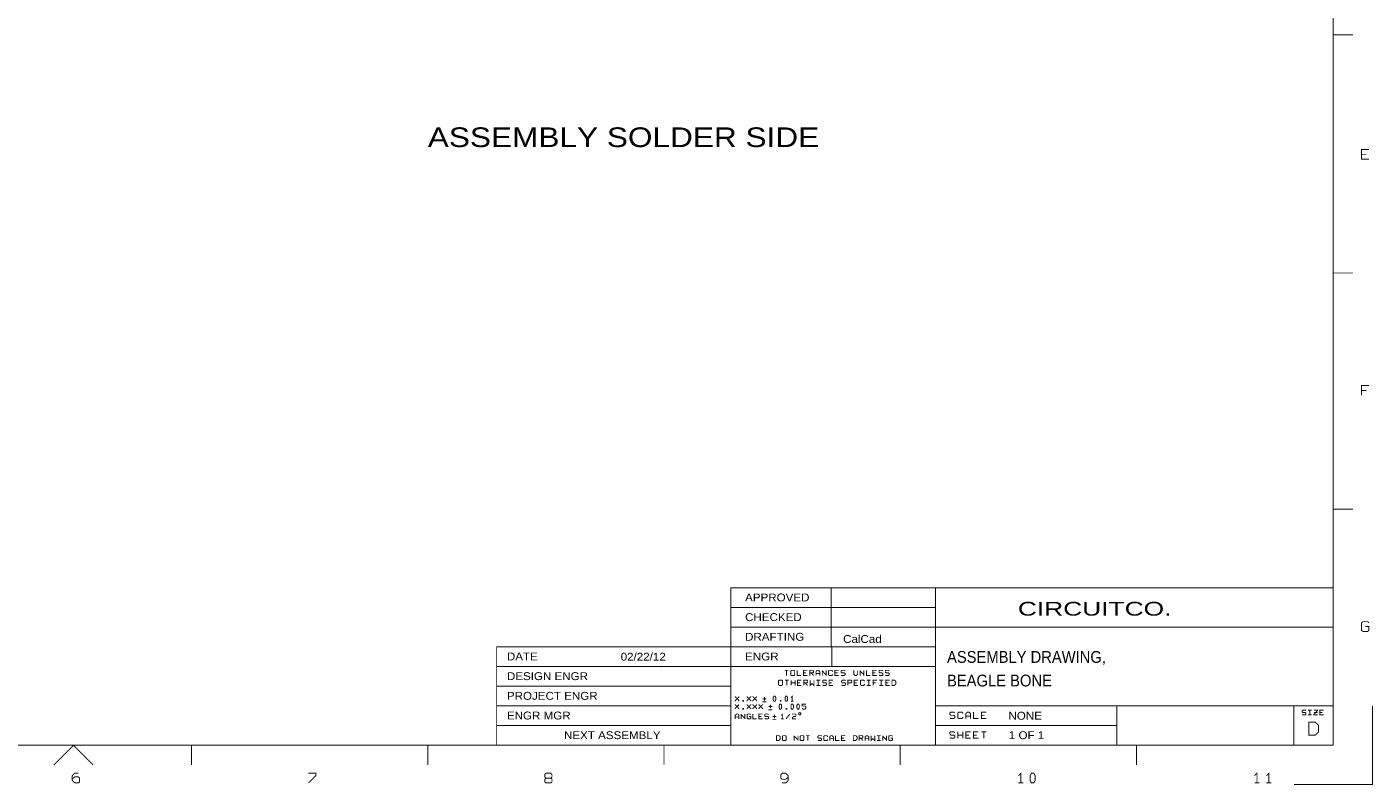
# Model space of a CAD drawing. Extents: x -14006 to 19506, y -9606 to 12409.
# Tile 6 of 22: x 2409 to 19506, y -9606 to 27. Entities that reach past the tile are written whole.
import ezdxf

# ---------------------------------------------------------------- set-up
doc = ezdxf.new("R2010")
doc.units = 0
doc.layers.add('1', color=7, linetype='CONTINUOUS')

msp = doc.modelspace()

# ---------------------------------------------------------------- linework, layer by layer
at = {"layer": '1', "const_width": 12}
for points in [[(19000, -9100), (19000, 11900)], [(19250, -75), (19000, -75)], [(19453, -1654), (19360, -1654), (19360, -1530), (19453, -1530)], [(19360, -1592), (19422, -1592)], [(19250, -3100), (19000, -3100)], [(19453, -4530), (19360, -4530), (19360, -4654)], [(19360, -4592), (19422, -4592)], [(19250, -6100), (19000, -6100)], [(12850, -7100), (13950, -7100), (13950, -7600), (12625, -7600), (12625, -7100), (12850, -7100), (11350, -7100), (11350, -9100)], [(19000, -7100), (13950, -7100)], [(11350, -7350), (12850, -7350), (13950, -7350)], [(11350, -7600), (12850, -7600)], [(12625, -7850), (12625, -7600)], [(13950, -9100), (13950, -7600), (19000, -7600)], [(19000, -7650), (19000, -7600)], [(19453, -7546), (19438, -7530), (19376, -7530), (19360, -7546), (19360, -7639), (19376, -7654), (19438, -7654), (19453, -7639), (19453, -7592), (19407, -7592)], [(13950, -7850), (11350, -7850), (8375, -7850), (8375, -9100)], [(12630.1, -7847.1), (12630.1, -8097.1)], [(13950, -8100), (11350, -8100), (8375, -8100)], [(12031, -8148), (12055, -8148), (12055, -8214)], [(12080, -8148), (12031, -8148)], [(12240, -8214), (12191, -8214), (12191, -8148)], [(12320, -8214), (12271, -8214), (12271, -8148), (12320, -8148)], [(12271, -8181), (12304, -8181)], [(12351, -8181), (12392, -8181), (12400, -8173), (12400, -8156), (12392, -8148), (12351, -8148), (12351, -8214)], [(12367, -8181), (12400, -8214)], [(12431, -8214), (12431, -8164), (12447, -8148), (12464, -8148), (12480, -8164), (12480, -8214)], [(12480, -8189), (12431, -8189)], [(12511, -8148), (12511, -8214)], [(12511, -8156), (12560, -8206)], [(12560, -8214), (12560, -8148)], [(12640, -8197), (12640, -8206), (12632, -8214), (12599, -8214), (12591, -8206), (12591, -8156), (12599, -8148), (12632, -8148), (12640, -8156), (12640, -8164)], [(12720, -8214), (12671, -8214), (12671, -8148), (12720, -8148)], [(12671, -8181), (12704, -8181)], [(12751, -8206), (12759, -8214), (12792, -8214), (12800, -8206), (12800, -8189), (12792, -8181), (12759, -8181), (12751, -8173), (12751, -8156), (12759, -8148), (12792, -8148), (12800, -8156)], [(12911, -8148), (12911, -8197), (12927, -8214), (12944, -8214), (12960, -8197), (12960, -8148)], [(12991, -8148), (12991, -8214)], [(13040, -8206), (12991, -8156)], [(13040, -8214), (13040, -8148)], [(13071, -8148), (13071, -8214), (13120, -8214)], [(13200, -8214), (13151, -8214), (13151, -8148), (13200, -8148)], [(13151, -8181), (13184, -8181)], [(13231, -8206), (13239, -8214), (13272, -8214), (13280, -8206), (13280, -8189), (13272, -8181), (13239, -8181), (13231, -8173), (13231, -8156), (13239, -8148), (13272, -8148), (13280, -8156)], [(13311, -8206), (13319, -8214), (13352, -8214), (13360, -8206), (13360, -8189), (13352, -8181), (13319, -8181), (13311, -8173), (13311, -8156), (13319, -8148), (13352, -8148), (13360, -8156)], [(8375, -8350), (11350, -8350)], [(12036, -8273), (12060, -8273), (12060, -8339)], [(12085, -8273), (12036, -8273)], [(12116, -8273), (12116, -8339)], [(12116, -8306), (12165, -8306)], [(12165, -8339), (12165, -8273)], [(12245, -8339), (12196, -8339), (12196, -8273), (12245, -8273)], [(12196, -8306), (12229, -8306)], [(12276, -8306), (12317, -8306), (12325, -8298), (12325, -8281), (12317, -8273), (12276, -8273), (12276, -8339)], [(12325, -8339), (12292, -8306)], [(12405, -8273), (12405, -8339), (12380, -8314), (12356, -8339), (12356, -8273)], [(12436, -8273), (12485, -8273)], [(12436, -8339), (12485, -8339)], [(12460, -8273), (12460, -8339)], [(12516, -8331), (12524, -8339), (12557, -8339), (12565, -8331), (12565, -8314), (12557, -8306), (12524, -8306), (12516, -8298), (12516, -8281), (12524, -8273), (12557, -8273), (12565, -8281)], [(12645, -8339), (12596, -8339), (12596, -8273), (12645, -8273)], [(12596, -8306), (12629, -8306)], [(12805, -8281), (12797, -8273), (12764, -8273), (12756, -8281), (12756, -8298), (12764, -8306), (12797, -8306), (12805, -8314), (12805, -8331), (12797, -8339), (12764, -8339), (12756, -8331)], [(12836, -8306), (12877, -8306), (12885, -8298), (12885, -8281), (12877, -8273), (12836, -8273), (12836, -8339)], [(12965, -8273), (12916, -8273), (12916, -8339), (12965, -8339)], [(12949, -8306), (12916, -8306)], [(13045, -8322), (13045, -8331), (13037, -8339), (13004, -8339), (12996, -8331), (12996, -8281), (13004, -8273), (13037, -8273), (13045, -8281), (13045, -8289)], [(13076, -8273), (13125, -8273)], [(13125, -8339), (13076, -8339)], [(13100, -8339), (13100, -8273)], [(13205, -8273), (13156, -8273), (13156, -8339)], [(13156, -8306), (13189, -8306)], [(13236, -8273), (13285, -8273)], [(13285, -8339), (13236, -8339)], [(13260, -8339), (13260, -8273)], [(13365, -8273), (13316, -8273), (13316, -8339), (13365, -8339)], [(13349, -8306), (13316, -8306)], [(11452, -8540), (11452, -8532), (11405, -8485), (11405, -8478)], [(11452, -8478), (11452, -8485), (11405, -8532), (11405, -8540)], [(11602, -8540), (11602, -8532), (11555, -8485), (11555, -8478)], [(11602, -8478), (11602, -8485), (11555, -8532), (11555, -8540)], [(11630, -8540), (11630, -8532), (11677, -8485), (11677, -8478)], [(11677, -8540), (11677, -8532), (11630, -8485), (11630, -8478)], [(11800, -8550), (11750, -8550)], [(11755, -8509), (11802, -8509)], [(11778, -8532), (11778, -8485)], [(12128, -8540), (12128, -8478), (12113, -8493)], [(12113, -8540), (12144, -8540)], [(8375, -8600), (11350, -8600)], [(11405, -8578), (11405, -8585), (11452, -8632), (11452, -8640)], [(11405, -8640), (11405, -8632), (11452, -8585)], [(11452, -8765), (11452, -8718), (11436, -8703), (11421, -8703), (11405, -8718), (11405, -8765)], [(11452, -8585), (11452, -8578)], [(11480, -8703), (11480, -8765)], [(11527, -8757), (11480, -8710)], [(11527, -8765), (11527, -8703)], [(11555, -8640), (11555, -8632), (11602, -8585), (11602, -8578)], [(11555, -8578), (11555, -8585), (11602, -8632), (11602, -8640)], [(11602, -8710), (11594, -8703), (11563, -8703), (11555, -8710), (11555, -8757), (11563, -8765), (11594, -8765), (11602, -8757), (11602, -8734), (11578, -8734)], [(11630, -8578), (11630, -8585), (11677, -8632), (11677, -8640)], [(11630, -8640), (11630, -8632), (11677, -8585), (11677, -8578)], [(11677, -8765), (11630, -8765), (11630, -8703)], [(11705, -8640), (11705, -8632), (11752, -8585), (11752, -8578)], [(11705, -8578), (11705, -8585), (11752, -8632), (11752, -8640)], [(11752, -8765), (11705, -8765), (11705, -8703), (11752, -8703)], [(11827, -8710), (11819, -8703), (11788, -8703), (11780, -8710), (11780, -8726), (11788, -8734), (11819, -8734), (11827, -8741), (11827, -8757), (11819, -8765), (11788, -8765), (11780, -8757)], [(11875, -8650), (11825, -8650)], [(11830, -8609), (11877, -8609)], [(11853, -8632), (11853, -8585)], [(11903, -8757), (11903, -8710)], [(11988, -8718), (12003, -8703), (12003, -8765)], [(12055, -8765), (12055, -8757), (12094, -8710), (12094, -8703)], [(12130, -8710), (12138, -8703), (12169, -8703), (12177, -8710), (12177, -8726), (12169, -8734), (12146, -8734), (12130, -8749), (12130, -8765), (12177, -8765)], [(12255, -8632), (12263, -8640), (12294, -8640), (12302, -8632), (12302, -8609), (12294, -8601), (12255, -8601), (12255, -8578), (12302, -8578)], [(13950, -8600), (16250, -8600)], [(14194, -8689), (14184, -8678), (14142, -8678), (14132, -8689), (14132, -8709), (14142, -8720), (14184, -8720), (14194, -8730), (14194, -8751), (14184, -8761), (14142, -8761), (14132, -8751)], [(14294, -8740), (14294, -8751), (14284, -8761), (14242, -8761), (14232, -8751), (14232, -8689), (14242, -8678), (14284, -8678), (14294, -8689), (14294, -8699)], [(14394, -8761), (14394, -8699), (14373, -8678), (14353, -8678), (14332, -8699), (14332, -8761)], [(14494, -8761), (14432, -8761), (14432, -8678)], [(14594, -8761), (14532, -8761), (14532, -8678), (14594, -8678)], [(14532, -8720), (14573, -8720)], [(16250, -9100), (16250, -8600), (18500, -8600)], [(19500, -8600), (19500, -9600), (18500, -9600)], [(19000, -8600), (18500, -8600), (18500, -9100)], [(18652, -8660), (18644, -8653), (18613, -8653), (18605, -8660), (18605, -8676), (18613, -8684), (18644, -8684), (18652, -8691), (18652, -8707), (18644, -8715), (18613, -8715), (18605, -8707)], [(18680, -8653), (18727, -8653)], [(18680, -8715), (18727, -8715)], [(18703, -8715), (18703, -8653)], [(18755, -8653), (18802, -8653), (18802, -8660), (18755, -8707), (18755, -8715), (18802, -8715)], [(18802, -8684), (18755, -8684)], [(18877, -8653), (18830, -8653), (18830, -8715), (18877, -8715)], [(18861, -8684), (18830, -8684)], [(11350, -8850), (8375, -8850)], [(11405, -8741), (11452, -8741)], [(11736, -8734), (11705, -8734)], [(11925, -8775), (11875, -8775)], [(11880, -8734), (11927, -8734)], [(12019, -8765), (11988, -8765)], [(16250, -8850), (13950, -8850)], [(14332, -8730), (14394, -8730)], [(12155, -9040), (12155, -8978)], [(12155, -8985), (12202, -9032)], [(12202, -9040), (12202, -8978)], [(12328, -9040), (12328, -8978), (12305, -8978), (12352, -8978)], [(12502, -8985), (12494, -8978), (12463, -8978), (12455, -8985), (12455, -9001), (12463, -9009), (12494, -9009), (12502, -9016), (12502, -9032), (12494, -9040), (12463, -9040), (12455, -9032)], [(12577, -9024), (12577, -9032), (12569, -9040), (12538, -9040), (12530, -9032), (12530, -8985), (12538, -8978), (12569, -8978), (12577, -8985), (12577, -8993)], [(12652, -9040), (12652, -8993), (12636, -8978), (12621, -8978), (12605, -8993), (12605, -9040)], [(12605, -9016), (12652, -9016)], [(12727, -9040), (12680, -9040), (12680, -8978)], [(12802, -8978), (12755, -8978), (12755, -9040), (12802, -9040)], [(12755, -9009), (12786, -9009)], [(12980, -9040), (12980, -8978), (13019, -8978), (13027, -8985), (13027, -9001), (13019, -9009), (12980, -9009)], [(12996, -9009), (13027, -9040)], [(13055, -9040), (13055, -8993), (13071, -8978), (13086, -8978), (13102, -8993), (13102, -9040)], [(13102, -9016), (13055, -9016)], [(13130, -8978), (13130, -9040), (13153, -9016), (13177, -9040), (13177, -8978)], [(13205, -8978), (13252, -8978)], [(13205, -9040), (13252, -9040)], [(13228, -8978), (13228, -9040)], [(13280, -9040), (13280, -8978)], [(13280, -8985), (13327, -9032)], [(13327, -9040), (13327, -8978)], [(13402, -8985), (13394, -8978), (13363, -8978), (13355, -8985), (13355, -9032), (13363, -9040), (13394, -9040), (13402, -9032), (13402, -9009), (13378, -9009)], [(14194, -8939), (14184, -8928), (14142, -8928), (14132, -8939), (14132, -8959), (14142, -8970), (14184, -8970), (14194, -8980), (14194, -9001), (14184, -9011), (14142, -9011), (14132, -9001)], [(14232, -9011), (14232, -8928)], [(14232, -8970), (14294, -8970)], [(14294, -9011), (14294, -8928)], [(14394, -8928), (14332, -8928), (14332, -9011), (14394, -9011)], [(14332, -8970), (14373, -8970)], [(14494, -9011), (14432, -9011), (14432, -8928), (14494, -8928)], [(14432, -8970), (14473, -8970)], [(14532, -8928), (14563, -8928), (14563, -9011)], [(14594, -8928), (14532, -8928)], [(19000, -9100), (-13500, -9100)], [(2750, -9350), (3000, -9100), (3250, -9350)], [(4500, -9100), (4500, -9350)], [(7500, -9350), (7500, -9100)], [(10500, -9100), (10500, -9350)], [(13500, -9100), (13500, -9350)], [(13950, -9100), (14000, -9100)], [(16500, -9350), (16500, -9100)], [(3063, -9455), (3016, -9455), (2985, -9486), (2985, -9548), (3016, -9579), (3063, -9579), (3078, -9564), (3078, -9517), (3063, -9502), (3016, -9502), (2985, -9533)], [(5985, -9579), (6078, -9486), (6078, -9455), (5985, -9455)], [(9001, -9517), (8985, -9502), (8985, -9471), (9001, -9455), (9063, -9455), (9078, -9471), (9078, -9502), (9063, -9517), (9078, -9533), (9078, -9564), (9063, -9579), (9001, -9579), (8985, -9564), (8985, -9533), (9001, -9517), (9063, -9517)], [(12078, -9502), (12047, -9533), (12001, -9533), (11985, -9517), (11985, -9471), (12001, -9455), (12047, -9455), (12078, -9486), (12078, -9502), (12078, -9548), (12047, -9579), (12001, -9579)], [(15032, -9579), (15032, -9455), (15001, -9486)], [(15063, -9579), (15001, -9579)], [(18001, -9486), (18032, -9455), (18032, -9579)], [(18001, -9579), (18063, -9579)], [(18182, -9579), (18182, -9455), (18151, -9486)], [(18151, -9579), (18213, -9579)]]:
    msp.add_lwpolyline(points, dxfattribs=at)
for points in [[(10470, -8104), (10467, -8102), (10467, -8098), (10470, -8096), (10474, -8098), (10474, -8102)], [(12111, -8206), (12119, -8214), (12152, -8214), (12160, -8206), (12160, -8156), (12152, -8148), (12119, -8148), (12111, -8156)], [(11956, -8331), (11964, -8339), (11997, -8339), (12005, -8331), (12005, -8281), (11997, -8273), (11964, -8273), (11956, -8281)], [(13396, -8339), (13429, -8339), (13445, -8322), (13445, -8289), (13429, -8273), (13396, -8273)], [(11503, -8540), (11511, -8540), (11511, -8532), (11503, -8532)], [(11896, -8540), (11888, -8524), (11888, -8493), (11896, -8478), (11911, -8478), (11919, -8493), (11919, -8524), (11911, -8540)], [(11978, -8540), (11986, -8540), (11986, -8532), (11978, -8532)], [(12046, -8540), (12038, -8524), (12038, -8493), (12046, -8478), (12061, -8478), (12069, -8493), (12069, -8524), (12061, -8540)], [(11503, -8640), (11511, -8640), (11511, -8632), (11503, -8632)], [(11971, -8640), (11963, -8624), (11963, -8593), (11971, -8578), (11986, -8578), (11994, -8593), (11994, -8624), (11986, -8640)], [(12053, -8640), (12061, -8640), (12061, -8632), (12053, -8632)], [(12121, -8640), (12113, -8624), (12113, -8593), (12121, -8578), (12136, -8578), (12144, -8593), (12144, -8624), (12136, -8640)], [(12196, -8640), (12188, -8624), (12188, -8593), (12196, -8578), (12211, -8578), (12219, -8593), (12219, -8624), (12211, -8640)], [(12240, -8700), (12238, -8692), (12233, -8687), (12225, -8685), (12218, -8687), (12212, -8692), (12210, -8700), (12212, -8707), (12218, -8713), (12225, -8715), (12233, -8713), (12238, -8707)], [(18689, -8972), (18771, -8972), (18813, -8931), (18813, -8848), (18771, -8807), (18689, -8807)], [(11930, -9040), (11961, -9040), (11977, -9024), (11977, -8993), (11961, -8978), (11930, -8978)], [(12005, -9032), (12013, -9040), (12044, -9040), (12052, -9032), (12052, -8985), (12044, -8978), (12013, -8978), (12005, -8985)], [(12230, -9032), (12238, -9040), (12269, -9040), (12277, -9032), (12277, -8985), (12269, -8978), (12238, -8978), (12230, -8985)], [(12905, -9040), (12936, -9040), (12952, -9024), (12952, -8993), (12936, -8978), (12905, -8978)], [(15166, -9579), (15151, -9548), (15151, -9486), (15166, -9455), (15197, -9455), (15213, -9486), (15213, -9548), (15197, -9579)]]:
    msp.add_lwpolyline(points, close=True, dxfattribs=at)

# ---------------------------------------------------------------- texts
at = {"layer": '1'}
for s, height, width, p in [('ASSEMBLY SOLDER SIDE', 250, 1.2, (7500, -1500)), ('APPROVED', 100, 1.1, (11530.1, -7272.1)), ('CIRCUITCO.', 175, 1.428571, (14994.9, -7452.9)), ('CHECKED', 100, 1.1, (11530.1, -7522.1)), ('DRAFTING', 100, 1.1, (11530.1, -7772.1)), ('CalCad', 100, 1.1, (12775, -7800)), ('DATE', 100, 1.1, (8505.1, -8022.1)), ('02/22/12', 100, 1.1, (9950, -8025)), ('ENGR', 100, 1.1, (11530.1, -8022.1)), ('ASSEMBLY DRAWING,', 150, 0.933333, (14094.9, -8052.9)), ('DESIGN ENGR', 100, 1.1, (8505.1, -8272.1)), ('BEAGLE BONE', 150, 0.933333, (14094.9, -8352.9)), ('PROJECT ENGR', 100, 1.1, (8505.1, -8522.1)), ('ENGR MGR', 100, 1.1, (8505.1, -8772.1)), ('NONE', 100, 1.1, (14875, -8775)), ('NEXT ASSEMBLY', 100, 1.1, (9230.1, -9022.1)), ('1 OF 1', 100, 1.1, (14880.1, -9022.1))]:
    msp.add_text(s, height=height, dxfattribs=dict(at, width=width)).set_placement(p)

doc.saveas('drawing.dxf')
